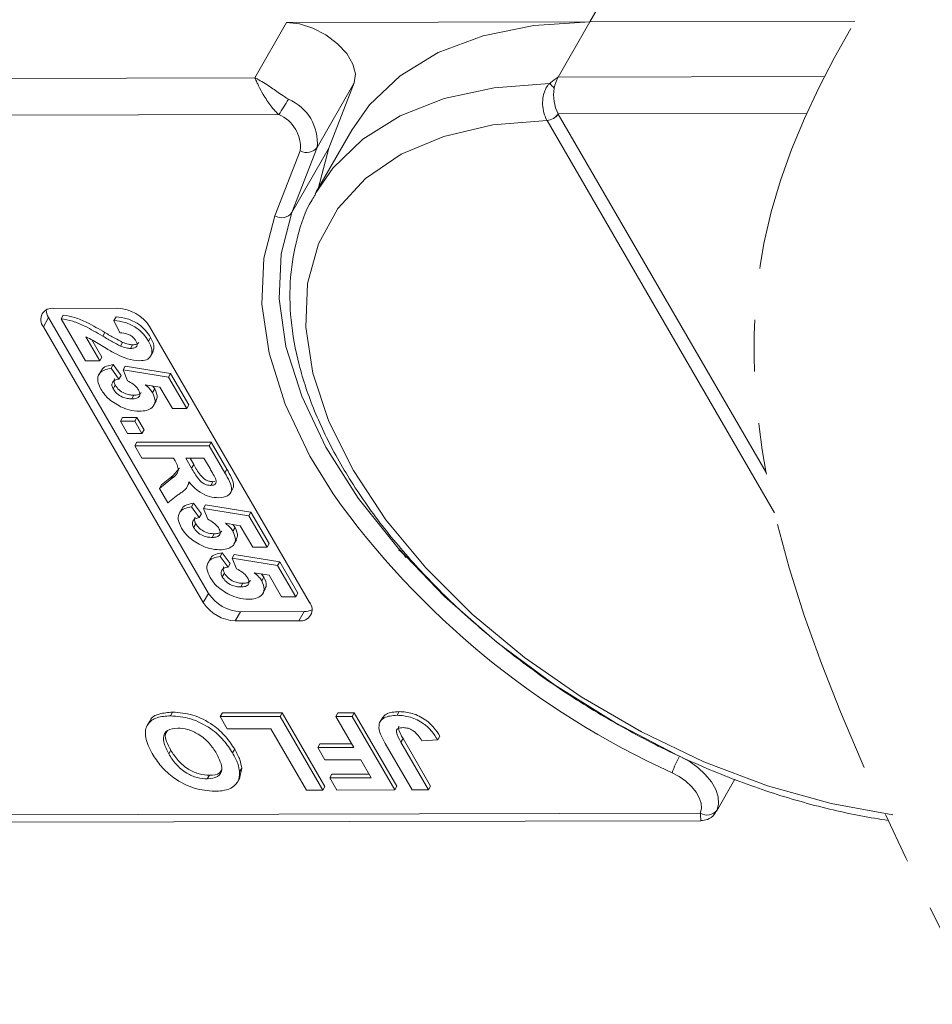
# Model space of a CAD drawing. Header units: millimetres. Extents: x 2816 to 3738, y -75 to 577.
# Tile 35 of 49: x 3470 to 3498, y 393 to 424. Entities that reach past the tile are written whole.
import ezdxf

# ---------------------------------------------------------------- set-up
doc = ezdxf.new("R2010")
doc.units = ezdxf.units.MM
doc.linetypes.add('PHANTOM2', pattern=[31.75, 15.875, -3.175, 3.175, -3.175, 3.175, -3.175])

msp = doc.modelspace()

# ---------------------------------------------------------------- linework, layer by layer
at = {"color": 7, "linetype": 'Continuous', "lineweight": 15}
for p, q in [((3487.557, 423.556), (3488.696, 425.538)), ((3478.237, 423.535), (3477.261, 421.836)), ((3478.237, 423.535), (3487.557, 423.556)), ((3486.581, 421.857), (3487.557, 423.556)), ((3495.707, 423.574), (3487.557, 423.556)), ((3477.261, 421.836), (3456.534, 421.79)), ((3494.77, 421.875), (3486.581, 421.857)), ((3479.176, 419.699), (3480.315, 421.681)), ((3479.536, 419.678), (3480.315, 421.681)), ((3456.537, 420.659), (3477.994, 420.706)), ((3486.583, 420.725), (3494.225, 420.742)), ((3486.584, 420.723), (3486.583, 420.725)), ((3492.979, 409.702), (3486.584, 420.723)), ((3486.24, 420.528), (3486.242, 420.525)), ((3486.242, 420.525), (3493.239, 408.465)), ((3480.24, 420.226), (3479.15, 418.329)), ((3478.658, 419.596), (3477.879, 417.594)), ((3478.397, 417.696), (3479.176, 419.699)), ((3479.536, 419.678), (3478.397, 417.696)), ((3479.205, 418.424), (3479.536, 419.678)), ((3471.083, 414.751), (3473.043, 414.755)), ((3470.921, 414.467), (3470.758, 414.184)), ((3475.838, 405.992), (3470.921, 414.467)), ((3471.303, 414.428), (3471.368, 414.541)), ((3472.054, 413.135), (3471.303, 414.428)), ((3472.929, 414.381), (3472.994, 414.494)), ((3473.107, 414), (3472.929, 414.381)), ((3475.676, 405.709), (3470.758, 414.184)), ((3472.585, 413.895), (3472.651, 414.008)), ((3474.024, 414.191), (3478.941, 405.716)), ((3472.067, 413.871), (3472.493, 413.136)), ((3472.248, 413.783), (3472.558, 413.249)), ((3473.13, 413.593), (3473.195, 413.706)), ((3473.988, 413.747), (3474.053, 413.86)), ((3473.438, 413.519), (3473.503, 413.632)), ((3474.053, 413.274), (3474.134, 413.416)), ((3472.493, 413.136), (3472.054, 413.135)), ((3472.493, 413.136), (3472.558, 413.249)), ((3472.542, 412.845), (3472.46, 412.703)), ((3472.84, 412.908), (3472.905, 413.021)), ((3472.84, 412.908), (3473.081, 412.578)), ((3472.905, 413.021), (3473.146, 412.692)), ((3473.207, 412.858), (3473.272, 412.971)), ((3473.346, 412.526), (3473.207, 412.858)), ((3473.207, 412.858), (3474.605, 412.633)), ((3473.272, 412.971), (3474.67, 412.746)), ((3474.605, 412.633), (3474.67, 412.746)), ((3474.67, 412.746), (3475.229, 411.783)), ((3473.081, 412.578), (3473.146, 412.692)), ((3474.605, 412.633), (3475.164, 411.669)), ((3472.904, 412.276), (3472.969, 412.389)), ((3474.342, 412.327), (3473.889, 412.403)), ((3474.113, 412.365), (3474.181, 412.273)), ((3474.116, 412.16), (3474.181, 412.273)), ((3474.724, 411.668), (3474.342, 412.327)), ((3473.475, 411.97), (3473.54, 412.083)), ((3474.146, 411.758), (3474.227, 411.9)), ((3475.164, 411.669), (3474.724, 411.668)), ((3475.164, 411.669), (3475.229, 411.783)), ((3473.128, 411.284), (3473.193, 411.397)), ((3473.128, 411.284), (3473.567, 411.285)), ((3473.348, 410.904), (3473.128, 411.284)), ((3473.193, 411.397), (3473.632, 411.398)), ((3473.567, 411.285), (3473.632, 411.398)), ((3473.567, 411.285), (3473.788, 410.905)), ((3473.632, 411.398), (3473.853, 411.018)), ((3473.788, 410.905), (3473.853, 411.018)), ((3473.788, 410.905), (3473.348, 410.904)), ((3473.569, 410.523), (3473.634, 410.637)), ((3473.634, 410.637), (3475.92, 410.642)), ((3475.855, 410.528), (3475.92, 410.642)), ((3475.92, 410.642), (3476.402, 409.812)), ((3473.569, 410.523), (3475.855, 410.528)), ((3473.79, 410.143), (3473.569, 410.523)), ((3475.855, 410.528), (3476.337, 409.699)), ((3474.757, 410.145), (3473.79, 410.143)), ((3474.806, 410.06), (3474.757, 410.145)), ((3475.695, 410.147), (3475.138, 410.146)), ((3475.138, 410.146), (3475.315, 409.84)), ((3475.268, 410.146), (3475.381, 409.953)), ((3475.882, 409.824), (3475.695, 410.147)), ((3474.747, 409.614), (3474.939, 409.841)), ((3475.315, 409.84), (3475.381, 409.953)), ((3476.337, 409.699), (3476.402, 409.812)), ((3474.326, 409.218), (3474.682, 409.501)), ((3474.391, 409.332), (3474.747, 409.614)), ((3474.682, 409.501), (3474.747, 409.614)), ((3475.908, 409.31), (3475.973, 409.423)), ((3475.973, 409.423), (3476.03, 409.433)), ((3474.326, 409.218), (3474.391, 409.332)), ((3474.584, 408.774), (3474.326, 409.218)), ((3475.171, 409.252), (3475.252, 409.394)), ((3476.506, 409.069), (3476.587, 409.211)), ((3474.897, 409.015), (3474.584, 408.774)), ((3475.013, 408.586), (3474.932, 408.444)), ((3475.311, 408.649), (3475.377, 408.762)), ((3475.311, 408.649), (3475.552, 408.319)), ((3475.377, 408.762), (3475.617, 408.432)), ((3475.679, 408.599), (3475.744, 408.712)), ((3475.817, 408.267), (3475.679, 408.599)), ((3475.679, 408.599), (3477.076, 408.373)), ((3475.744, 408.712), (3477.141, 408.487)), ((3475.552, 408.319), (3475.617, 408.432)), ((3477.076, 408.373), (3477.141, 408.487)), ((3477.076, 408.373), (3477.635, 407.41)), ((3477.141, 408.487), (3477.7, 407.523)), ((3475.376, 408.017), (3475.441, 408.13)), ((3476.813, 408.067), (3476.36, 408.144)), ((3476.584, 408.106), (3476.653, 408.014)), ((3476.588, 407.9), (3476.653, 408.014)), ((3477.195, 407.409), (3476.813, 408.067)), ((3475.946, 407.711), (3476.011, 407.824)), ((3476.617, 407.499), (3476.699, 407.641)), ((3477.635, 407.41), (3477.195, 407.409)), ((3477.635, 407.41), (3477.7, 407.523)), ((3475.896, 407.064), (3475.814, 406.923)), ((3476.194, 407.128), (3476.259, 407.241)), ((3476.194, 407.128), (3476.435, 406.798)), ((3476.259, 407.241), (3476.5, 406.911)), ((3476.561, 407.078), (3476.627, 407.191)), ((3476.7, 406.745), (3476.561, 407.078)), ((3476.561, 407.078), (3477.959, 406.852)), ((3476.627, 407.191), (3478.024, 406.965)), ((3476.435, 406.798), (3476.5, 406.911)), ((3477.959, 406.852), (3478.024, 406.965)), ((3477.959, 406.852), (3478.518, 405.889)), ((3478.024, 406.965), (3478.583, 406.002)), ((3476.258, 406.495), (3476.323, 406.609)), ((3477.696, 406.546), (3477.243, 406.623)), ((3477.467, 406.585), (3477.535, 406.492)), ((3477.47, 406.379), (3477.535, 406.492)), ((3478.078, 405.888), (3477.696, 406.546)), ((3476.829, 406.19), (3476.894, 406.303)), ((3477.5, 405.978), (3477.581, 406.119)), ((3475.838, 405.992), (3475.676, 405.709)), ((3478.518, 405.889), (3478.078, 405.888)), ((3478.518, 405.889), (3478.583, 406.002)), ((3476.819, 405.429), (3476.657, 405.146)), ((3478.779, 405.433), (3476.819, 405.429)), ((3478.779, 405.433), (3478.616, 405.15)), ((3478.616, 405.15), (3476.657, 405.146)), ((3474.668, 402.228), (3474.733, 402.342)), ((3476.196, 402.203), (3476.261, 402.316)), ((3476.196, 402.203), (3478.038, 402.207)), ((3476.414, 401.826), (3476.196, 402.203)), ((3476.261, 402.316), (3478.103, 402.32)), ((3478.038, 402.207), (3478.103, 402.32)), ((3478.038, 402.207), (3479.349, 399.947)), ((3478.103, 402.32), (3479.415, 400.06)), ((3479.746, 402.211), (3479.811, 402.324)), ((3479.746, 402.211), (3480.249, 402.212)), ((3480.301, 401.254), (3479.746, 402.211)), ((3479.811, 402.324), (3480.314, 402.325)), ((3480.249, 402.212), (3480.314, 402.325)), ((3480.249, 402.212), (3481.56, 399.952)), ((3480.314, 402.325), (3481.625, 400.065)), ((3481.181, 402.171), (3481.1, 402.03)), ((3481.636, 402.244), (3481.701, 402.357)), ((3474.031, 402.068), (3473.95, 401.927)), ((3477.754, 401.829), (3476.414, 401.826)), ((3478.847, 399.946), (3477.754, 401.829)), ((3482.88, 401.492), (3482.945, 401.606)), ((3479.196, 401.252), (3479.261, 401.365)), ((3479.196, 401.252), (3480.301, 401.254)), ((3479.414, 400.875), (3479.196, 401.252)), ((3479.261, 401.365), (3480.236, 401.367)), ((3482.096, 399.953), (3481.269, 401.378)), ((3481.75, 401.417), (3481.815, 401.53)), ((3481.75, 401.417), (3482.599, 399.954)), ((3481.815, 401.53), (3482.664, 400.067)), ((3482.88, 401.492), (3482.394, 401.462)), ((3474.612, 401.06), (3474.677, 401.173)), ((3476.576, 401.086), (3476.641, 401.199)), ((3480.52, 400.878), (3479.414, 400.875)), ((3480.839, 400.327), (3480.52, 400.878)), ((3475.795, 400.287), (3475.861, 400.4)), ((3476.857, 400.624), (3476.785, 400.298)), ((3476.792, 400.511), (3476.857, 400.624)), ((3479.566, 400.324), (3479.631, 400.438)), ((3479.631, 400.438), (3480.774, 400.44)), ((3476.714, 400.17), (3476.795, 400.311)), ((3479.349, 399.947), (3479.415, 400.06)), ((3479.566, 400.324), (3480.839, 400.327)), ((3479.785, 399.948), (3479.566, 400.324)), ((3481.56, 399.952), (3481.625, 400.065)), ((3482.599, 399.954), (3482.664, 400.067)), ((3491.449, 399.292), (3492.018, 400.284)), ((3479.349, 399.947), (3478.847, 399.946)), ((3481.56, 399.952), (3479.785, 399.948)), ((3482.599, 399.954), (3482.096, 399.953)), ((3490.953, 399.237), (3468.995, 399.188)), ((3469.322, 398.955), (3490.973, 399.003))]:
    msp.add_line(p, q, dxfattribs=at)
at = {"color": 7, "linetype": 'Continuous', "lineweight": 15, "flags": 128}
for points in [[(3480.315, 421.681), (3480.353, 421.953), (3480.274, 422.26), (3480.084, 422.58), (3479.8, 422.885), (3479.443, 423.152), (3479.042, 423.36), (3478.629, 423.491), (3478.237, 423.535)], [(3487.557, 423.556), (3485.839, 423.447), (3484.275, 423.129), (3482.895, 422.609), (3481.724, 421.896), (3480.783, 421.003), (3480.24, 420.226)], [(3486.314, 421.657), (3484.62, 421.532), (3483.081, 421.201), (3481.724, 420.672), (3480.575, 419.953), (3479.654, 419.058), (3479.115, 418.266)], [(3496.876, 399.189), (3494.972, 399.53), (3493.023, 400.076), (3491.067, 400.814), (3489.144, 401.732), (3487.291, 402.809), (3485.546, 404.025), (3483.943, 405.356), (3482.514, 406.776), (3481.287, 408.255), (3480.288, 409.764), (3479.535, 411.275), (3479.044, 412.755), (3478.824, 414.177), (3478.881, 415.512), (3479.212, 416.733), (3479.811, 417.816), (3480.666, 418.739), (3481.761, 419.485), (3483.073, 420.037), (3484.577, 420.386), (3486.242, 420.525)], [(3477.879, 417.594), (3477.537, 416.294), (3477.476, 414.879), (3477.695, 413.374), (3478.191, 411.807), (3478.955, 410.207), (3479.666, 409.047)], [(3490.172, 401.058), (3488.351, 402.01), (3486.469, 403.181), (3484.706, 404.483), (3483.094, 405.891), (3481.664, 407.379), (3480.441, 408.92), (3479.447, 410.485), (3478.702, 412.047), (3478.217, 413.577), (3478.003, 415.046), (3478.064, 416.427), (3478.397, 417.696)], [(3490.317, 400.989), (3490.608, 400.831), (3490.874, 400.641), (3491.106, 400.427), (3491.293, 400.198), (3491.428, 399.964), (3491.503, 399.736), (3491.517, 399.522), (3491.469, 399.332)], [(3490.09, 400.48), (3490.307, 400.361), (3490.508, 400.218), (3490.682, 400.058), (3490.822, 399.886), (3490.923, 399.711), (3490.979, 399.54), (3490.99, 399.379), (3490.953, 399.237)]]:
    msp.add_lwpolyline(points, dxfattribs=at)
at = {"color": 7, "linetype": 'Continuous', "lineweight": 15}
for centre, radius, start, end in [((3487.48, 421.361), 1.027, 151.137, 171.0902), ((3485.882, 421.028), 0.763, 40.1491, 55.5658), ((3487.678, 421.293), 1.233, 169.4134, 207.4295), ((3472.248, 424.649), 6.969, 325.5444, 330.1305), ((3477.728, 419.836), 1.455, 354.5664, 67.2376), ((3477.572, 419.7), 1.091, 354.5664, 67.2376), ((3486.22, 420.959), 0.432, 272.6947, 327.2216), ((3486.221, 420.955), 0.43, 272.7339, 327.5146), ((3478.862, 419.93), 0.391, 238.5972, 323.7029), ((3478.083, 417.927), 0.391, 238.5972, 323.7029), ((3471.028, 414.406), 0.349, 80.921, 219.3383), ((3471.352, 414.739), 0.51, 184.4162, 212.2288), ((3472.99, 413.527), 1.229, 32.7297, 87.5188), ((3500.797, 424.133), 25.964, 215.5235, 245.6452), ((3476.872, 406.657), 1.229, 212.7297, 267.5188), ((3476.71, 406.374), 1.229, 212.7297, 267.5188), ((3478.671, 405.495), 0.349, 260.921, 39.3383), ((3478.796, 405.943), 0.51, 268.0228, 295.8286), ((3492.703, 399.619), 2.751, 150.1208, 161.7639), ((3491.16, 399.559), 0.383, 237.2666, 323.7036)]:
    msp.add_arc(centre, radius, start, end, dxfattribs=at)
msp.add_ellipse((3481.574, 407.086), major_axis=(-0.322, 0.241), ratio=0.642726, start_param=4.005024, end_param=4.860077, dxfattribs=at)
at = {"color": 3, "linetype": 'PHANTOM2', "lineweight": 9, "ltscale": 0.5}
msp.add_spline([(3505.127, 466.019), (3509.703, 446.717), (3492.91, 416.745), (3499.5, 393.362)], degree=3, dxfattribs=at)
at = {"color": 7, "linetype": 'Continuous', "lineweight": 15}
for points, knots in [([(3477.261, 421.836), (3477.263, 421.835), (3477.268, 421.833), (3477.288, 421.823), (3477.312, 421.811), (3477.449, 421.739), (3477.686, 421.591), (3478.018, 421.355), (3478.215, 421.227), (3478.291, 421.178)], [0, 0, 0, 0, 0.005088, 0.020369, 0.070807, 0.089086, 0.500311, 0.809226, 1, 1, 1, 1]), ([(3477.994, 420.706), (3477.957, 420.741), (3477.884, 420.812), (3477.771, 420.946), (3477.657, 421.101), (3477.572, 421.232), (3477.473, 421.399), (3477.393, 421.549), (3477.327, 421.688), (3477.3, 421.748), (3477.285, 421.78), (3477.277, 421.799), (3477.27, 421.814), (3477.266, 421.824), (3477.264, 421.83), (3477.262, 421.833), (3477.262, 421.835), (3477.261, 421.836)], [0, 0, 0, 0, 0.1010295, 0.2049461, 0.3371683, 0.4742971, 0.5161999, 0.7436507, 0.8530899, 0.914248, 0.9321698, 0.9601369, 0.976545, 0.9861936, 0.994698, 0.9959318, 1, 1, 1, 1]), ([(3486.581, 421.857), (3486.58, 421.856), (3486.504, 421.803), (3486.412, 421.739), (3486.328, 421.67), (3486.314, 421.657)], [0, 0, 0, 0, 0.012087, 0.82463, 1, 1, 1, 1]), ([(3486.314, 421.657), (3486.294, 421.636), (3486.236, 421.57), (3486.16, 421.422), (3486.105, 421.202), (3486.103, 420.946), (3486.151, 420.707), (3486.212, 420.583), (3486.24, 420.528)], [0, 0, 0, 0, 0.07361, 0.225281, 0.412719, 0.616054, 0.826783, 1, 1, 1, 1]), ([(3479.126, 418.25), (3479.089, 418.195), (3478.825, 417.802), (3478.548, 416.95), (3478.317, 415.719), (3478.338, 414.398), (3478.585, 413.017), (3479.063, 411.59), (3479.765, 410.141), (3480.68, 408.695), (3481.791, 407.276), (3483.079, 405.907), (3484.521, 404.61), (3486.096, 403.403), (3487.779, 402.305), (3489.542, 401.332), (3491.36, 400.499), (3493.204, 399.82), (3495.007, 399.316), (3496.175, 399.095), (3496.732, 399.012)], [0, 0, 0, 0, 0.008583, 0.0609079, 0.1132403, 0.1660691, 0.2196553, 0.2739297, 0.3286434, 0.383549, 0.4384672, 0.4933295, 0.5481255, 0.6028664, 0.6575727, 0.7122689, 0.7669788, 0.8217225, 0.876527, 0.9278193, 0.9278193, 0.9278193, 0.9278193]), ([(3471.303, 414.428), (3471.423, 414.409), (3471.662, 414.373), (3472.105, 414.177), (3472.403, 414.002), (3472.585, 413.895)], [0, 0, 0, 0, 0.279551, 0.559332, 1, 1, 1, 1]), ([(3471.368, 414.541), (3471.488, 414.523), (3471.727, 414.486), (3472.17, 414.29), (3472.468, 414.115), (3472.651, 414.008)], [0, 0, 0, 0, 0.279551, 0.559332, 1, 1, 1, 1]), ([(3472.929, 414.381), (3473.042, 414.367), (3473.267, 414.341), (3473.604, 414.178), (3473.847, 413.961), (3473.941, 413.818), (3473.988, 413.747)], [0, 0, 0, 0, 0.280752, 0.55897, 0.779275, 1, 1, 1, 1]), ([(3472.994, 414.494), (3473.107, 414.48), (3473.332, 414.454), (3473.669, 414.291), (3473.912, 414.075), (3474.006, 413.932), (3474.053, 413.86)], [0, 0, 0, 0, 0.280752, 0.55897, 0.779275, 1, 1, 1, 1]), ([(3472.651, 414.008), (3472.751, 413.949), (3472.929, 413.842), (3473.114, 413.748), (3473.195, 413.706)], [0, 0, 0, 0, 0.5602349, 1, 1, 1, 1]), ([(3473.602, 413.754), (3473.584, 413.781), (3473.548, 413.837), (3473.456, 413.911), (3473.301, 413.985), (3473.187, 413.994), (3473.107, 414)], [0, 0, 0, 0, 0.187236, 0.374084, 0.560696, 1, 1, 1, 1]), ([(3473.033, 413.329), (3472.923, 413.389), (3472.741, 413.488), (3472.495, 413.64), (3472.288, 413.77), (3472.14, 413.837), (3472.067, 413.871)], [0, 0, 0, 0, 0.339985, 0.560186, 0.78038, 1, 1, 1, 1]), ([(3472.585, 413.895), (3472.686, 413.835), (3472.864, 413.729), (3473.049, 413.635), (3473.13, 413.593)], [0, 0, 0, 0, 0.560235, 1, 1, 1, 1]), ([(3473.195, 413.706), (3473.255, 413.683), (3473.361, 413.642), (3473.46, 413.635), (3473.503, 413.632)], [0, 0, 0, 0, 0.5601166, 1, 1, 1, 1]), ([(3473.438, 413.519), (3473.48, 413.521), (3473.563, 413.525), (3473.638, 413.581), (3473.646, 413.666), (3473.617, 413.724), (3473.602, 413.754)], [0, 0, 0, 0, 0.2806635, 0.5594614, 0.7793655, 1, 1, 1, 1]), ([(3473.503, 413.632), (3473.546, 413.633), (3473.629, 413.636), (3473.67, 413.68), (3473.69, 413.701)], [0, 0, 0, 0, 0.520649, 1, 1, 1, 1]), ([(3473.988, 413.747), (3474.031, 413.661), (3474.117, 413.49), (3474.083, 413.283), (3473.94, 413.157), (3473.792, 413.145), (3473.718, 413.138)], [0, 0, 0, 0, 0.280568, 0.55975, 0.779795, 1, 1, 1, 1]), ([(3474.053, 413.86), (3474.098, 413.773), (3474.187, 413.603), (3474.144, 413.469), (3474.123, 413.403)], [0, 0, 0, 0, 0.511088, 1, 1, 1, 1]), ([(3473.13, 413.593), (3473.19, 413.57), (3473.296, 413.529), (3473.395, 413.522), (3473.438, 413.519)], [0, 0, 0, 0, 0.560117, 1, 1, 1, 1]), ([(3473.718, 413.138), (3473.593, 413.151), (3473.369, 413.174), (3473.136, 413.281), (3473.033, 413.329)], [0, 0, 0, 0, 0.558458, 1, 1, 1, 1]), ([(3472.532, 412.259), (3472.488, 412.35), (3472.4, 412.532), (3472.458, 412.744), (3472.619, 412.868), (3472.766, 412.895), (3472.84, 412.908)], [0, 0, 0, 0, 0.279948, 0.559031, 0.779331, 1, 1, 1, 1]), ([(3472.544, 412.826), (3472.546, 412.837), (3472.559, 412.907), (3472.691, 412.978), (3472.834, 413.007), (3472.905, 413.021)], [0, 0, 0, 0, 0.0835018, 0.5413674, 1, 1, 1, 1]), ([(3473.081, 412.578), (3473.035, 412.57), (3472.945, 412.553), (3472.875, 412.476), (3472.856, 412.38), (3472.888, 412.31), (3472.904, 412.276)], [0, 0, 0, 0, 0.2802995, 0.5599611, 0.7800424, 1, 1, 1, 1]), ([(3472.955, 412.589), (3472.951, 412.586), (3472.927, 412.562), (3472.924, 412.491), (3472.954, 412.423), (3472.969, 412.389)], [0, 0, 0, 0, 0.083768, 0.542013, 1, 1, 1, 1]), ([(3473.682, 412.249), (3473.662, 412.28), (3473.62, 412.341), (3473.504, 412.44), (3473.406, 412.493), (3473.346, 412.526)], [0, 0, 0, 0, 0.279963, 0.560065, 1, 1, 1, 1]), ([(3473.134, 411.729), (3472.99, 411.812), (3472.732, 411.96), (3472.594, 412.167), (3472.532, 412.259)], [0, 0, 0, 0, 0.558353, 1, 1, 1, 1]), ([(3472.904, 412.276), (3472.939, 412.228), (3473.007, 412.131), (3473.177, 412.023), (3473.34, 411.975), (3473.43, 411.972), (3473.475, 411.97)], [0, 0, 0, 0, 0.279573, 0.558664, 0.778923, 1, 1, 1, 1]), ([(3472.969, 412.389), (3473.004, 412.341), (3473.073, 412.244), (3473.242, 412.136), (3473.405, 412.089), (3473.495, 412.085), (3473.54, 412.083)], [0, 0, 0, 0, 0.279573, 0.558664, 0.778923, 1, 1, 1, 1]), ([(3473.475, 411.97), (3473.525, 411.972), (3473.627, 411.977), (3473.719, 412.042), (3473.734, 412.143), (3473.7, 412.214), (3473.682, 412.249)], [0, 0, 0, 0, 0.280898, 0.55946, 0.779497, 1, 1, 1, 1]), ([(3473.54, 412.083), (3473.592, 412.085), (3473.693, 412.088), (3473.745, 412.14), (3473.77, 412.165)], [0, 0, 0, 0, 0.518665, 1, 1, 1, 1]), ([(3474.116, 412.16), (3474.154, 412.07), (3474.23, 411.89), (3474.127, 411.703), (3473.942, 411.603), (3473.784, 411.594), (3473.705, 411.59)], [0, 0, 0, 0, 0.2790069, 0.5586194, 0.7790735, 1, 1, 1, 1]), ([(3473.889, 412.403), (3473.941, 412.361), (3474.033, 412.284), (3474.091, 412.198), (3474.116, 412.16)], [0, 0, 0, 0, 0.559888, 1, 1, 1, 1]), ([(3474.181, 412.273), (3474.224, 412.181), (3474.293, 412.032), (3474.227, 411.933), (3474.201, 411.895)], [0, 0, 0, 0, 0.621608, 1, 1, 1, 1]), ([(3473.705, 411.59), (3473.602, 411.597), (3473.417, 411.61), (3473.221, 411.692), (3473.134, 411.729)], [0, 0, 0, 0, 0.5595341, 1, 1, 1, 1]), ([(3474.682, 409.501), (3474.779, 409.572), (3474.914, 409.672), (3474.901, 409.9), (3474.838, 410.006), (3474.806, 410.06)], [0, 0, 0, 0, 0.561022, 0.779295, 1, 1, 1, 1]), ([(3475.315, 409.84), (3475.376, 409.728), (3475.452, 409.588), (3475.597, 409.425), (3475.696, 409.357), (3475.807, 409.316), (3475.874, 409.312), (3475.908, 409.31)], [0, 0, 0, 0, 0.500962, 0.625785, 0.750436, 0.875032, 1, 1, 1, 1]), ([(3475.381, 409.953), (3475.441, 409.841), (3475.517, 409.701), (3475.662, 409.538), (3475.761, 409.471), (3475.872, 409.429), (3475.939, 409.425), (3475.973, 409.423)], [0, 0, 0, 0, 0.500962, 0.625785, 0.750436, 0.875032, 1, 1, 1, 1]), ([(3476.05, 409.522), (3476.02, 409.578), (3475.967, 409.679), (3475.908, 409.78), (3475.882, 409.824)], [0, 0, 0, 0, 0.559921, 1, 1, 1, 1]), ([(3476.402, 409.812), (3476.451, 409.722), (3476.55, 409.544), (3476.634, 409.319), (3476.588, 409.226), (3476.575, 409.199)], [0, 0, 0, 0, 0.4173287, 0.8317341, 1, 1, 1, 1]), ([(3475.232, 409.424), (3475.217, 409.364), (3475.193, 409.264), (3475.095, 409.163), (3475, 409.086), (3474.931, 409.038), (3474.897, 409.015)], [0, 0, 0, 0, 0.339579, 0.559591, 0.779787, 1, 1, 1, 1]), ([(3476.148, 408.93), (3476.056, 408.936), (3475.873, 408.949), (3475.589, 409.077), (3475.375, 409.248), (3475.28, 409.366), (3475.232, 409.424)], [0, 0, 0, 0, 0.2799536, 0.5589329, 0.7791735, 1, 1, 1, 1]), ([(3475.908, 409.31), (3475.943, 409.313), (3476.015, 409.318), (3476.086, 409.39), (3476.064, 409.472), (3476.05, 409.522)], [0, 0, 0, 0, 0.281129, 0.561183, 1, 1, 1, 1]), ([(3476.337, 409.699), (3476.387, 409.609), (3476.488, 409.43), (3476.566, 409.201), (3476.51, 409.061), (3476.395, 408.957), (3476.247, 408.941), (3476.148, 408.93)], [0, 0, 0, 0, 0.251143, 0.500527, 0.625735, 0.75105, 1, 1, 1, 1]), ([(3475.004, 408), (3474.96, 408.091), (3474.872, 408.273), (3474.93, 408.485), (3475.091, 408.609), (3475.238, 408.635), (3475.311, 408.649)], [0, 0, 0, 0, 0.279948, 0.559031, 0.779331, 1, 1, 1, 1]), ([(3475.015, 408.567), (3475.017, 408.578), (3475.031, 408.648), (3475.163, 408.719), (3475.305, 408.748), (3475.377, 408.762)], [0, 0, 0, 0, 0.083502, 0.541367, 1, 1, 1, 1]), ([(3475.552, 408.319), (3475.507, 408.311), (3475.416, 408.294), (3475.346, 408.217), (3475.328, 408.12), (3475.36, 408.051), (3475.376, 408.017)], [0, 0, 0, 0, 0.2802995, 0.5599611, 0.7800424, 1, 1, 1, 1]), ([(3475.427, 408.33), (3475.423, 408.326), (3475.398, 408.303), (3475.395, 408.232), (3475.426, 408.164), (3475.441, 408.13)], [0, 0, 0, 0, 0.0837684, 0.5420129, 1, 1, 1, 1]), ([(3476.154, 407.99), (3476.133, 408.021), (3476.091, 408.082), (3475.975, 408.181), (3475.877, 408.234), (3475.817, 408.267)], [0, 0, 0, 0, 0.279963, 0.560065, 1, 1, 1, 1]), ([(3475.606, 407.47), (3475.462, 407.552), (3475.204, 407.701), (3475.065, 407.908), (3475.004, 408)], [0, 0, 0, 0, 0.558353, 1, 1, 1, 1]), ([(3475.376, 408.017), (3475.41, 407.968), (3475.479, 407.872), (3475.648, 407.763), (3475.811, 407.716), (3475.901, 407.713), (3475.946, 407.711)], [0, 0, 0, 0, 0.279573, 0.558664, 0.778923, 1, 1, 1, 1]), ([(3475.441, 408.13), (3475.475, 408.081), (3475.544, 407.985), (3475.713, 407.877), (3475.876, 407.829), (3475.966, 407.826), (3476.011, 407.824)], [0, 0, 0, 0, 0.279573, 0.558664, 0.778923, 1, 1, 1, 1]), ([(3475.946, 407.711), (3475.997, 407.713), (3476.098, 407.718), (3476.191, 407.783), (3476.206, 407.884), (3476.171, 407.955), (3476.154, 407.99)], [0, 0, 0, 0, 0.280898, 0.55946, 0.779497, 1, 1, 1, 1]), ([(3476.011, 407.824), (3476.063, 407.826), (3476.164, 407.828), (3476.216, 407.88), (3476.242, 407.906)], [0, 0, 0, 0, 0.518665, 1, 1, 1, 1]), ([(3476.588, 407.9), (3476.625, 407.811), (3476.701, 407.631), (3476.599, 407.443), (3476.413, 407.344), (3476.255, 407.335), (3476.176, 407.331)], [0, 0, 0, 0, 0.279007, 0.558619, 0.779074, 1, 1, 1, 1]), ([(3476.36, 408.144), (3476.412, 408.101), (3476.504, 408.025), (3476.562, 407.938), (3476.588, 407.9)], [0, 0, 0, 0, 0.559888, 1, 1, 1, 1]), ([(3476.653, 408.014), (3476.696, 407.921), (3476.765, 407.773), (3476.698, 407.674), (3476.673, 407.636)], [0, 0, 0, 0, 0.621608, 1, 1, 1, 1]), ([(3476.176, 407.331), (3476.073, 407.338), (3475.889, 407.35), (3475.692, 407.433), (3475.606, 407.47)], [0, 0, 0, 0, 0.559534, 1, 1, 1, 1]), ([(3475.886, 406.479), (3475.842, 406.57), (3475.755, 406.752), (3475.813, 406.964), (3475.974, 407.088), (3476.121, 407.114), (3476.194, 407.128)], [0, 0, 0, 0, 0.279948, 0.559031, 0.779331, 1, 1, 1, 1]), ([(3475.898, 407.046), (3475.9, 407.057), (3475.913, 407.126), (3476.045, 407.198), (3476.188, 407.226), (3476.259, 407.241)], [0, 0, 0, 0, 0.083502, 0.541367, 1, 1, 1, 1]), ([(3476.435, 406.798), (3476.389, 406.79), (3476.299, 406.772), (3476.229, 406.696), (3476.21, 406.599), (3476.242, 406.53), (3476.258, 406.495)], [0, 0, 0, 0, 0.2803, 0.559961, 0.780042, 1, 1, 1, 1]), ([(3476.309, 406.809), (3476.306, 406.805), (3476.281, 406.781), (3476.278, 406.711), (3476.308, 406.643), (3476.323, 406.609)], [0, 0, 0, 0, 0.0837684, 0.5420129, 1, 1, 1, 1]), ([(3477.037, 406.469), (3477.016, 406.499), (3476.974, 406.561), (3476.858, 406.66), (3476.76, 406.713), (3476.7, 406.745)], [0, 0, 0, 0, 0.279963, 0.560065, 1, 1, 1, 1]), ([(3476.488, 405.949), (3476.344, 406.031), (3476.086, 406.179), (3475.948, 406.387), (3475.886, 406.479)], [0, 0, 0, 0, 0.558353, 1, 1, 1, 1]), ([(3476.258, 406.495), (3476.293, 406.447), (3476.362, 406.35), (3476.531, 406.242), (3476.694, 406.195), (3476.784, 406.191), (3476.829, 406.19)], [0, 0, 0, 0, 0.279573, 0.558664, 0.778923, 1, 1, 1, 1]), ([(3476.323, 406.609), (3476.358, 406.56), (3476.427, 406.464), (3476.596, 406.356), (3476.759, 406.308), (3476.849, 406.305), (3476.894, 406.303)], [0, 0, 0, 0, 0.279573, 0.558664, 0.778923, 1, 1, 1, 1]), ([(3476.829, 406.19), (3476.879, 406.192), (3476.981, 406.197), (3477.074, 406.262), (3477.089, 406.363), (3477.054, 406.434), (3477.037, 406.469)], [0, 0, 0, 0, 0.280898, 0.55946, 0.779497, 1, 1, 1, 1]), ([(3477.243, 406.623), (3477.295, 406.58), (3477.387, 406.504), (3477.445, 406.417), (3477.47, 406.379)], [0, 0, 0, 0, 0.5598879, 1, 1, 1, 1]), ([(3477.535, 406.492), (3477.578, 406.4), (3477.647, 406.252), (3477.581, 406.152), (3477.555, 406.115)], [0, 0, 0, 0, 0.621608, 1, 1, 1, 1]), ([(3476.894, 406.303), (3476.946, 406.304), (3477.047, 406.307), (3477.099, 406.359), (3477.124, 406.384)], [0, 0, 0, 0, 0.5186651, 1, 1, 1, 1]), ([(3477.47, 406.379), (3477.508, 406.289), (3477.584, 406.11), (3477.481, 405.922), (3477.296, 405.823), (3477.138, 405.814), (3477.059, 405.809)], [0, 0, 0, 0, 0.279007, 0.558619, 0.779074, 1, 1, 1, 1]), ([(3477.059, 405.809), (3476.956, 405.816), (3476.771, 405.829), (3476.575, 405.912), (3476.488, 405.949)], [0, 0, 0, 0, 0.559534, 1, 1, 1, 1]), ([(3474.103, 401.07), (3474.019, 401.237), (3473.851, 401.57), (3473.92, 401.976), (3474.23, 402.199), (3474.522, 402.219), (3474.668, 402.228)], [0, 0, 0, 0, 0.280551, 0.559488, 0.779434, 1, 1, 1, 1]), ([(3474.037, 402.048), (3474.039, 402.061), (3474.056, 402.185), (3474.31, 402.305), (3474.592, 402.33), (3474.733, 402.342)], [0, 0, 0, 0, 0.05675, 0.527711, 1, 1, 1, 1]), ([(3474.668, 402.228), (3474.87, 402.214), (3475.273, 402.184), (3475.888, 401.873), (3476.323, 401.477), (3476.491, 401.216), (3476.576, 401.086)], [0, 0, 0, 0, 0.2799425, 0.558704, 0.7790449, 1, 1, 1, 1]), ([(3474.733, 402.342), (3474.935, 402.327), (3475.338, 402.298), (3475.953, 401.986), (3476.388, 401.591), (3476.557, 401.33), (3476.641, 401.199)], [0, 0, 0, 0, 0.2799425, 0.558704, 0.7790449, 1, 1, 1, 1]), ([(3481.077, 401.807), (3481.075, 401.883), (3481.069, 402.033), (3481.252, 402.216), (3481.49, 402.233), (3481.636, 402.244)], [0, 0, 0, 0, 0.280122, 0.560355, 1, 1, 1, 1]), ([(3481.179, 402.153), (3481.215, 402.201), (3481.315, 402.337), (3481.55, 402.349), (3481.701, 402.357)], [0, 0, 0, 0, 0.358473, 1, 1, 1, 1]), ([(3481.636, 402.244), (3481.768, 402.236), (3482.031, 402.22), (3482.441, 402.016), (3482.715, 401.75), (3482.825, 401.578), (3482.88, 401.492)], [0, 0, 0, 0, 0.280246, 0.558416, 0.778827, 1, 1, 1, 1]), ([(3481.701, 402.357), (3481.833, 402.349), (3482.097, 402.333), (3482.506, 402.129), (3482.78, 401.863), (3482.89, 401.691), (3482.945, 401.606)], [0, 0, 0, 0, 0.280246, 0.558416, 0.778827, 1, 1, 1, 1]), ([(3474.888, 401.852), (3474.771, 401.838), (3474.539, 401.809), (3474.387, 401.51), (3474.526, 401.231), (3474.612, 401.06)], [0, 0, 0, 0, 0.279991, 0.559768, 1, 1, 1, 1]), ([(3476.082, 401.07), (3476.014, 401.177), (3475.878, 401.39), (3475.556, 401.662), (3475.194, 401.827), (3474.99, 401.844), (3474.888, 401.852)], [0, 0, 0, 0, 0.281021, 0.560116, 0.779939, 1, 1, 1, 1]), ([(3481.822, 401.867), (3481.763, 401.863), (3481.675, 401.858), (3481.611, 401.795), (3481.611, 401.654), (3481.688, 401.522), (3481.75, 401.417)], [0, 0, 0, 0, 0.249396, 0.374426, 0.499454, 1, 1, 1, 1]), ([(3481.69, 401.91), (3481.688, 401.908), (3481.671, 401.891), (3481.686, 401.761), (3481.758, 401.633), (3481.815, 401.53)], [0, 0, 0, 0, 0.024971, 0.219843, 1, 1, 1, 1]), ([(3482.163, 401.743), (3482.133, 401.764), (3482.074, 401.806), (3481.952, 401.857), (3481.871, 401.863), (3481.822, 401.867)], [0, 0, 0, 0, 0.2806722, 0.5608436, 1, 1, 1, 1]), ([(3474.578, 401.775), (3474.552, 401.739), (3474.445, 401.589), (3474.577, 401.353), (3474.677, 401.173)], [0, 0, 0, 0, 0.241235, 1, 1, 1, 1]), ([(3481.269, 401.378), (3481.223, 401.459), (3481.14, 401.604), (3481.096, 401.745), (3481.077, 401.807)], [0, 0, 0, 0, 0.560294, 1, 1, 1, 1]), ([(3482.394, 401.462), (3482.36, 401.517), (3482.299, 401.614), (3482.204, 401.704), (3482.163, 401.743)], [0, 0, 0, 0, 0.561018, 1, 1, 1, 1]), ([(3476.02, 399.91), (3475.816, 399.926), (3475.409, 399.957), (3474.791, 400.276), (3474.356, 400.675), (3474.188, 400.938), (3474.103, 401.07)], [0, 0, 0, 0, 0.279831, 0.558669, 0.779006, 1, 1, 1, 1]), ([(3474.612, 401.06), (3474.679, 400.954), (3474.812, 400.742), (3475.13, 400.468), (3475.493, 400.308), (3475.695, 400.294), (3475.795, 400.287)], [0, 0, 0, 0, 0.281087, 0.560013, 0.779691, 1, 1, 1, 1]), ([(3474.677, 401.173), (3474.744, 401.067), (3474.877, 400.855), (3475.195, 400.581), (3475.558, 400.421), (3475.76, 400.407), (3475.861, 400.4)], [0, 0, 0, 0, 0.281087, 0.560013, 0.779691, 1, 1, 1, 1]), ([(3475.795, 400.287), (3475.913, 400.3), (3476.146, 400.325), (3476.308, 400.619), (3476.168, 400.899), (3476.082, 401.07)], [0, 0, 0, 0, 0.280278, 0.559877, 1, 1, 1, 1]), ([(3476.576, 401.086), (3476.636, 400.976), (3476.744, 400.779), (3476.778, 400.593), (3476.792, 400.511)], [0, 0, 0, 0, 0.560171, 1, 1, 1, 1]), ([(3476.641, 401.199), (3476.701, 401.089), (3476.809, 400.892), (3476.843, 400.706), (3476.857, 400.624)], [0, 0, 0, 0, 0.560171, 1, 1, 1, 1]), ([(3475.861, 400.4), (3475.986, 400.408), (3476.175, 400.42), (3476.227, 400.546), (3476.244, 400.588)], [0, 0, 0, 0, 0.659913, 1, 1, 1, 1]), ([(3476.792, 400.511), (3476.785, 400.391), (3476.772, 400.175), (3476.596, 400.054), (3476.519, 400)], [0, 0, 0, 0, 0.5599557, 1, 1, 1, 1]), ([(3476.519, 400), (3476.436, 399.971), (3476.288, 399.918), (3476.102, 399.913), (3476.02, 399.91)], [0, 0, 0, 0, 0.559564, 1, 1, 1, 1]), ([(3490.972, 399.003), (3490.972, 399.003), (3490.976, 398.999), (3490.97, 399.04), (3490.958, 399.178), (3490.953, 399.237)], [0, 0, 0, 0, 0.0045186, 0.5696109, 1, 1, 1, 1]), ([(3490.971, 399.009), (3491.039, 399.014), (3491.191, 399.024), (3491.376, 399.164), (3491.44, 399.284), (3491.466, 399.333)], [0, 0, 0, 0, 0.327834, 0.726656, 1, 1, 1, 1])]:
    msp.add_open_spline(points, degree=3, knots=knots, dxfattribs=at)

doc.saveas('drawing.dxf')
